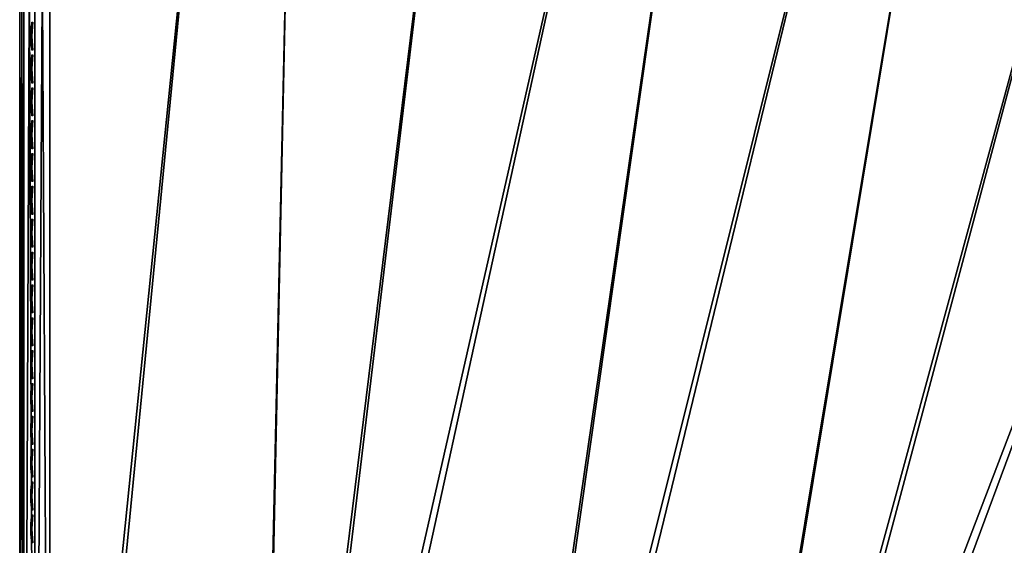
# Model space of a CAD drawing. Header units: inches. Extents: x 0 to 44.3, y -37.9 to 0.3.
# Tile 168 of 256: x 0 to 8.1, y -16.3 to -12. Entities that reach past the tile are written whole.
import ezdxf

# ---------------------------------------------------------------- set-up
doc = ezdxf.new("R2010")
doc.units = ezdxf.units.IN
doc.header["$LTSCALE"] = 0.03937007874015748
doc.header["$MEASUREMENT"] = 0
doc.layers.add('A-FURN-3-ST', color=151, linetype='Continuous')
doc.layers.add('A-FURN-3-STITCH', color=15, linetype='Continuous')

msp = doc.modelspace()

# ---------------------------------------------------------------- meshes
at = {"layer": 'A-FURN-3-ST'}
mesh = msp.add_polyface(dxfattribs=at)
corners = [(1.974773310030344, -22.31297736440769, 18), (4.600381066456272, -0.986360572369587, 18.00000000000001), (2.427112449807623, -0.8622320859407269, 18.00000000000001), (0.2508154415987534, -0.8149489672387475, 18.00000000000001), (0.2508154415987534, -22.26521983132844, 18), (4.621169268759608, -0.7024192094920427, 17.96251840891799), (2.437806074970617, -0.5777315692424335, 17.96251840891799), (0.2510127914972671, -0.6003592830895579, 17.97884895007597), (0.04824013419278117, -0.6205543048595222, 17.87731705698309), (0.01297064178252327, -0.634110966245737, 17.80916020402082), (0.03430909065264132, -0.8149489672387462, 17.87500000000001), (0.0008154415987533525, -0.8149489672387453, 17.75000000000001), (0.0008154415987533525, -0.6491290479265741, 17.73365600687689), (0.0008154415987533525, -0.4897020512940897, 17.68525335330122), (0.0741085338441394, -0.6146299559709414, 17.90710206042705), (0.1258154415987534, -0.8149489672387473, 17.96650635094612), (0.1958643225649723, -0.6015549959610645, 17.97283731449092), (0.0008154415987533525, -22.26521983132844, 17.75000000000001), (0.03430909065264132, -22.26521983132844, 17.87500000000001), (0.1258154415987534, -22.26521983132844, 17.96650635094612), (0.2508154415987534, -0.2149440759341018, 5.000000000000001), (0.2508154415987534, -22.86523163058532, 5), (0.1258154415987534, -0.2149440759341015, 5.033493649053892), (0.1258154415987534, -22.86523163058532, 5.033493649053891), (0.03430909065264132, -0.2149440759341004, 5.125000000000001), (0.03430909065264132, -22.86523163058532, 5.125), (0.0008154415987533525, -0.214944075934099, 5.25), (0.0008154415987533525, -22.86523163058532, 5.25), (4.643184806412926, -0.3878860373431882, 5.000000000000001), (1.948601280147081, -22.9124156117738, 5), (2.4485279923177, -0.2626103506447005, 5.000000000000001), (0.0008154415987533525, 0.0350579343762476, 5.499999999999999), (0.0008154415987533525, -23.11523665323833, 5.499999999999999), (0.0008154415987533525, 0.0350579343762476, 16.90000000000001), (0.0008154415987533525, -23.11523665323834, 16.90000000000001), (0.0008154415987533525, -0.3427834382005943, 17.60664633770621)]
mesh.append_faces([[corners[k] for k in face] for face in [(0, 1, 2), (3, 4, 2), (2, 4, 0), (2, 5, 6), (2, 6, 7), (7, 3, 2), (8, 9, 10), (10, 9, 11), (11, 9, 12), (12, 9, 13), (8, 10, 14), (14, 10, 15), (14, 15, 16), (16, 15, 3), (16, 3, 7), (11, 17, 10), (10, 17, 18), (10, 18, 15), (15, 18, 19), (15, 19, 3), (3, 19, 4), (20, 21, 22), (22, 21, 23), (22, 23, 24), (24, 23, 25), (24, 25, 26), (26, 25, 27), (28, 29, 30), (30, 29, 21), (30, 21, 20), (31, 32, 33), (33, 32, 34), (33, 34, 17), (31, 26, 27), (31, 27, 32), (17, 11, 33), (35, 11, 13), (13, 11, 12)]])
mesh = msp.add_polyface(dxfattribs=at)
corners = [(12.13164363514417, -24.14014411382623, 18), (23.57986366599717, -5.50460608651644, 18.00000000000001), (21.55435157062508, -4.707232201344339, 18.00000000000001), (10.47676006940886, -23.65468361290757, 18), (19.5019373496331, -3.981904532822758, 18.00000000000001), (8.80256199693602, -23.2407122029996, 18), (17.42518273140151, -3.329528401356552, 18.00000000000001), (15.32667982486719, -2.750918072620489, 18.00000000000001), (7.11213613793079, -22.89899312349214, 18), (13.20904788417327, -2.246795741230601, 18.00000000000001), (5.408599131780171, -22.6301564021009, 18), (11.07493003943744, -1.817790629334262, 18.00000000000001), (8.926989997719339, -1.464438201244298, 18.00000000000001), (3.695091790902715, -22.43469769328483, 18), (6.767908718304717, -1.187179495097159, 18.00000000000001), (1.974773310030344, -22.31297736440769, 18), (4.600381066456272, -0.986360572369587, 18.00000000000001), (19.59194680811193, -3.711806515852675, 17.96251840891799), (17.50554548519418, -3.056404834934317, 17.96251840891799), (19.74781909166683, -3.243973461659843, 17.67781745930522), (19.80304638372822, -3.078116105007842, 17.45000000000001), (17.69397787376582, -2.415608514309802, 17.45000000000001), (17.64469437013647, -2.583328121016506, 17.67781745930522), (19.67581473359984, -3.460112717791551, 17.8526279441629), (17.58042021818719, -2.801890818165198, 17.8526279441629), (23.80947372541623, -4.950278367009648, 5.000000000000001), (11.9512199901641, -24.71237484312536, 5), (21.76403009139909, -4.145062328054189, 5.000000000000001), (10.32146831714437, -24.23424037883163, 5), (19.69141715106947, -3.412608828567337, 5.000000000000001), (8.672697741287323, -23.82649208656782, 5), (17.59422236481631, -2.75383226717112, 5.000000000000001), (15.47506388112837, -2.169555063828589, 5.000000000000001), (7.007946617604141, -23.48988136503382, 5), (13.33658726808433, -1.660506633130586, 5.000000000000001), (5.330282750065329, -23.22502852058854, 5), (11.18146221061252, -1.227322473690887, 5.000000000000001), (9.012379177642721, -0.870543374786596, 5.000000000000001), (3.642797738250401, -23.03242162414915, 5), (6.832046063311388, -0.5906147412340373, 5.000000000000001), (1.948601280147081, -22.9124156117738, 5), (4.643184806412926, -0.3878860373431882, 5.000000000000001), (19.75193213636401, -3.231088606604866, 5.038060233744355), (17.64826508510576, -2.570281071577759, 5.038060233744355), (17.69406995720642, -2.414670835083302, 5.146446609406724), (19.80322745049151, -3.077200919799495, 5.146446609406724)]
mesh.append_faces([[corners[k] for k in face] for face in [(0, 1, 2), (0, 2, 3), (3, 2, 4), (3, 4, 5), (5, 4, 6), (5, 6, 7), (5, 7, 8), (8, 7, 9), (8, 9, 10), (10, 9, 11), (10, 11, 12), (10, 12, 13), (13, 12, 14), (13, 14, 15), (15, 14, 16), (4, 17, 6), (6, 17, 18), (6, 18, 7), (19, 20, 21, 22), (23, 19, 22, 24), (17, 23, 24, 18), (25, 26, 27), (27, 28, 29), (29, 28, 30), (29, 30, 31), (31, 30, 32), (32, 30, 33), (32, 33, 34), (34, 33, 35), (34, 35, 36), (36, 35, 37), (37, 35, 38), (37, 38, 39), (39, 38, 40), (39, 40, 41), (29, 31, 42), (42, 31, 43), (42, 43, 44, 45)]])
at = {"layer": 'A-FURN-3-STITCH'}
mesh = msp.add_polyface(dxfattribs=at)
corners = [(0.1101000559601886, -11.97933549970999, 17.95578852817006), (0.1058231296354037, -12.01778614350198, 17.96146174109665), (0.1011380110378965, -12.01782384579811, 17.96373476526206), (0.1079603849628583, -11.97931077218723, 17.95430474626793), (0.1032460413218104, -12.05667476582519, 17.96461818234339), (0.09856092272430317, -12.0567124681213, 17.96689120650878), (0.09682668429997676, -12.01777517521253, 17.96081440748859), (0.1036490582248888, -11.97926210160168, 17.95138438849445), (0.1023846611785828, -12.09576188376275, 17.96523841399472), (0.09769954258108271, -12.09579958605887, 17.9675114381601), (0.09424959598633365, -12.05666379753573, 17.96397084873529), (0.09720047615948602, -12.01768880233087, 17.95562102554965), (0.1014774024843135, -11.97923815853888, 17.9499478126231), (0.1032442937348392, -12.13480679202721, 17.96331861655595), (0.09855917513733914, -12.13484449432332, 17.96559164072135), (0.09338821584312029, -12.0957509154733, 17.9645910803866), (0.09462338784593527, -12.05657742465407, 17.95877746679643), (0.1058196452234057, -12.17356904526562, 17.95887061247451), (0.1011345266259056, -12.17360674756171, 17.9611436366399), (0.09424784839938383, -12.13479582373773, 17.96267128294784), (0.09376200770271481, -12.09566454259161, 17.95939769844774), (0.1100948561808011, -12.21180993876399, 17.95192179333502), (0.1079105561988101, -12.21178630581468, 17.9505038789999), (0.0968231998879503, -12.17355807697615, 17.9582232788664), (0.09462164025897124, -12.13470945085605, 17.95747790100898), (0.1035992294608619, -12.2117376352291, 17.94758352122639), (0.09719699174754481, -12.17347170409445, 17.95302989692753), (0.1014722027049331, -12.21171259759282, 17.94608107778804)]
mesh.append_faces([[corners[k] for k in face] for face in [(0, 1, 2, 3), (1, 4, 5, 2), (3, 2, 6, 7), (4, 8, 9, 5), (2, 5, 10, 6), (7, 6, 11, 12), (8, 13, 14, 9), (5, 9, 15, 10), (6, 10, 16, 11), (13, 17, 18, 14), (9, 14, 19, 15), (10, 15, 20, 16), (17, 21, 22, 18), (14, 18, 23, 19), (15, 19, 24, 20), (18, 22, 25, 23), (19, 23, 26, 24), (23, 25, 27, 26)]])
mesh = msp.add_polyface(dxfattribs=at)
corners = [(0.1101000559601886, -12.25086519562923, 17.95578852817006), (0.1058231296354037, -12.28931583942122, 17.96146174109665), (0.1011380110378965, -12.28935354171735, 17.96373476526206), (0.1079603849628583, -12.25084046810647, 17.95430474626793), (0.1032460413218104, -12.32820446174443, 17.96461818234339), (0.09856092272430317, -12.32824216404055, 17.96689120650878), (0.09682668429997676, -12.28930487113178, 17.96081440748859), (0.1036490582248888, -12.25079179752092, 17.95138438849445), (0.1023846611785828, -12.36729157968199, 17.96523841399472), (0.09769954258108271, -12.36732928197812, 17.9675114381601), (0.09424959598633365, -12.32819349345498, 17.96397084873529), (0.09720047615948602, -12.28921849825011, 17.95562102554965), (0.1014774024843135, -12.25076785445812, 17.9499478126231), (0.1032442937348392, -12.40633648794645, 17.96331861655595), (0.09855917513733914, -12.40637419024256, 17.96559164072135), (0.09338821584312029, -12.36728061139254, 17.9645910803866), (0.09462338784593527, -12.32810712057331, 17.95877746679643), (0.1058196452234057, -12.44509874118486, 17.95887061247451), (0.1011345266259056, -12.44513644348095, 17.9611436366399), (0.09424784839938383, -12.40632551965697, 17.96267128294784), (0.09376200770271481, -12.36719423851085, 17.95939769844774), (0.1100948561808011, -12.48333963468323, 17.95192179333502), (0.1079105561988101, -12.48331600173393, 17.9505038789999), (0.0968231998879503, -12.44508777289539, 17.9582232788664), (0.09462164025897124, -12.40623914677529, 17.95747790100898), (0.1035992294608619, -12.48326733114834, 17.94758352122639), (0.09719699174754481, -12.44500140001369, 17.95302989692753), (0.1014722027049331, -12.48324229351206, 17.94608107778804)]
mesh.append_faces([[corners[k] for k in face] for face in [(0, 1, 2, 3), (1, 4, 5, 2), (3, 2, 6, 7), (4, 8, 9, 5), (2, 5, 10, 6), (7, 6, 11, 12), (8, 13, 14, 9), (5, 9, 15, 10), (6, 10, 16, 11), (13, 17, 18, 14), (9, 14, 19, 15), (10, 15, 20, 16), (17, 21, 22, 18), (14, 18, 23, 19), (15, 19, 24, 20), (18, 22, 25, 23), (19, 23, 26, 24), (23, 25, 27, 26)]])
mesh = msp.add_polyface(dxfattribs=at)
corners = [(0.1101000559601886, -12.52239489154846, 17.95578852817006), (0.1058231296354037, -12.56084553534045, 17.96146174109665), (0.1011380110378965, -12.56088323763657, 17.96373476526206), (0.1079603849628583, -12.5223701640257, 17.95430474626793), (0.1032460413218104, -12.59973415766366, 17.96461818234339), (0.09856092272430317, -12.59977185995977, 17.96689120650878), (0.09682668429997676, -12.56083456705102, 17.96081440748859), (0.1036490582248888, -12.52232149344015, 17.95138438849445), (0.1023846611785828, -12.63882127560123, 17.96523841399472), (0.09769954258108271, -12.63885897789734, 17.9675114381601), (0.09424959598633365, -12.5997231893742, 17.96397084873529), (0.09720047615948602, -12.56074819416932, 17.95562102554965), (0.1014774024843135, -12.52229755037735, 17.9499478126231), (0.1032442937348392, -12.67786618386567, 17.96331861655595), (0.09855917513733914, -12.67790388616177, 17.96559164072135), (0.09338821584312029, -12.63881030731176, 17.9645910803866), (0.09462338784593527, -12.59963681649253, 17.95877746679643), (0.1058196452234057, -12.71662843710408, 17.95887061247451), (0.1011345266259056, -12.71666613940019, 17.9611436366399), (0.09424784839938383, -12.67785521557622, 17.96267128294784), (0.09376200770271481, -12.63872393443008, 17.95939769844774), (0.1100948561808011, -12.75486933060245, 17.95192179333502), (0.1079105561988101, -12.75484569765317, 17.9505038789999), (0.0968231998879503, -12.7166174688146, 17.9582232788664), (0.09462164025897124, -12.67776884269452, 17.95747790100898), (0.1035992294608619, -12.75479702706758, 17.94758352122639), (0.09719699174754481, -12.71653109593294, 17.95302989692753), (0.1014722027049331, -12.75477198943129, 17.94608107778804)]
mesh.append_faces([[corners[k] for k in face] for face in [(0, 1, 2, 3), (1, 4, 5, 2), (3, 2, 6, 7), (4, 8, 9, 5), (2, 5, 10, 6), (7, 6, 11, 12), (8, 13, 14, 9), (5, 9, 15, 10), (6, 10, 16, 11), (13, 17, 18, 14), (9, 14, 19, 15), (10, 15, 20, 16), (17, 21, 22, 18), (14, 18, 23, 19), (15, 19, 24, 20), (18, 22, 25, 23), (19, 23, 26, 24), (23, 25, 27, 26)]])
mesh = msp.add_polyface(dxfattribs=at)
corners = [(0.1101000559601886, -12.79392458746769, 17.95578852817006), (0.1058231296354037, -12.83237523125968, 17.96146174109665), (0.1011380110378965, -12.8324129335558, 17.96373476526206), (0.1079603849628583, -12.79389985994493, 17.95430474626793), (0.1032460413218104, -12.87126385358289, 17.96461818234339), (0.09856092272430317, -12.871301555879, 17.96689120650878), (0.09682668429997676, -12.83236426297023, 17.96081440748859), (0.1036490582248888, -12.79385118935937, 17.95138438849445), (0.1023846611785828, -12.91035097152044, 17.96523841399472), (0.09769954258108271, -12.91038867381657, 17.9675114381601), (0.09424959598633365, -12.87125288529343, 17.96397084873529), (0.09720047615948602, -12.83227789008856, 17.95562102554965), (0.1014774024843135, -12.79382724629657, 17.9499478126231), (0.1032442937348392, -12.9493958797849, 17.96331861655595), (0.09855917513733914, -12.94943358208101, 17.96559164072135), (0.09338821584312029, -12.910340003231, 17.9645910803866), (0.09462338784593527, -12.87116651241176, 17.95877746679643), (0.1058196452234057, -12.98815813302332, 17.95887061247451), (0.1011345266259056, -12.9881958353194, 17.9611436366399), (0.09424784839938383, -12.94938491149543, 17.96267128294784), (0.09376200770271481, -12.9102536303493, 17.95939769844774), (0.1100948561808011, -13.02639902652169, 17.95192179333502), (0.1079105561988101, -13.02637539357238, 17.9505038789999), (0.0968231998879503, -12.98814716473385, 17.9582232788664), (0.09462164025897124, -12.94929853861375, 17.95747790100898), (0.1035992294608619, -13.02632672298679, 17.94758352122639), (0.09719699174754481, -12.98806079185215, 17.95302989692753), (0.1014722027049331, -13.02630168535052, 17.94608107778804)]
mesh.append_faces([[corners[k] for k in face] for face in [(0, 1, 2, 3), (1, 4, 5, 2), (3, 2, 6, 7), (4, 8, 9, 5), (2, 5, 10, 6), (7, 6, 11, 12), (8, 13, 14, 9), (5, 9, 15, 10), (6, 10, 16, 11), (13, 17, 18, 14), (9, 14, 19, 15), (10, 15, 20, 16), (17, 21, 22, 18), (14, 18, 23, 19), (15, 19, 24, 20), (18, 22, 25, 23), (19, 23, 26, 24), (23, 25, 27, 26)]])
mesh = msp.add_polyface(dxfattribs=at)
corners = [(0.1101000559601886, -13.06545428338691, 17.95578852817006), (0.1058231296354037, -13.1039049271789, 17.96146174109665), (0.1011380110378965, -13.10394262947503, 17.96373476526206), (0.1079603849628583, -13.06542955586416, 17.95430474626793), (0.1032460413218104, -13.14279354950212, 17.96461818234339), (0.09856092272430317, -13.14283125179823, 17.96689120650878), (0.09682668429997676, -13.10389395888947, 17.96081440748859), (0.1036490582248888, -13.0653808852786, 17.95138438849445), (0.1023846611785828, -13.18188066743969, 17.96523841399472), (0.09769954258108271, -13.1819183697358, 17.9675114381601), (0.09424959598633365, -13.14278258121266, 17.96397084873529), (0.09720047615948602, -13.10380758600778, 17.95562102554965), (0.1014774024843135, -13.0653569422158, 17.9499478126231), (0.1032442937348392, -13.22092557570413, 17.96331861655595), (0.09855917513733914, -13.22096327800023, 17.96559164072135), (0.09338821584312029, -13.18186969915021, 17.9645910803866), (0.09462338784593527, -13.14269620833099, 17.95877746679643), (0.1058196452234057, -13.25968782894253, 17.95887061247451), (0.1011345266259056, -13.25972553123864, 17.9611436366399), (0.09424784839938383, -13.22091460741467, 17.96267128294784), (0.09376200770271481, -13.18178332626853, 17.95939769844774), (0.1100948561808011, -13.2979287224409, 17.95192179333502), (0.1079105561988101, -13.29790508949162, 17.9505038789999), (0.0968231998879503, -13.25967686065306, 17.9582232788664), (0.09462164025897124, -13.22082823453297, 17.95747790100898), (0.1035992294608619, -13.29785641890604, 17.94758352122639), (0.09719699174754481, -13.25959048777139, 17.95302989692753), (0.1014722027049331, -13.29783138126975, 17.94608107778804)]
mesh.append_faces([[corners[k] for k in face] for face in [(0, 1, 2, 3), (1, 4, 5, 2), (3, 2, 6, 7), (4, 8, 9, 5), (2, 5, 10, 6), (7, 6, 11, 12), (8, 13, 14, 9), (5, 9, 15, 10), (6, 10, 16, 11), (13, 17, 18, 14), (9, 14, 19, 15), (10, 15, 20, 16), (17, 21, 22, 18), (14, 18, 23, 19), (15, 19, 24, 20), (18, 22, 25, 23), (19, 23, 26, 24), (23, 25, 27, 26)]])
mesh = msp.add_polyface(dxfattribs=at)
corners = [(0.1101000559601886, -13.33698397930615, 17.95578852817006), (0.1058231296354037, -13.37543462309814, 17.96146174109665), (0.1011380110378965, -13.37547232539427, 17.96373476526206), (0.1079603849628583, -13.3369592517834, 17.95430474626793), (0.1032460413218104, -13.41432324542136, 17.96461818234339), (0.09856092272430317, -13.41436094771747, 17.96689120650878), (0.09682668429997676, -13.37542365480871, 17.96081440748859), (0.1036490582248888, -13.33691058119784, 17.95138438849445), (0.1023846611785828, -13.45341036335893, 17.96523841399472), (0.09769954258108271, -13.45344806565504, 17.9675114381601), (0.09424959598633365, -13.4143122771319, 17.96397084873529), (0.09720047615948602, -13.37533728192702, 17.95562102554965), (0.1014774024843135, -13.33688663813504, 17.9499478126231), (0.1032442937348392, -13.49245527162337, 17.96331861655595), (0.09855917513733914, -13.49249297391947, 17.96559164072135), (0.09338821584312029, -13.45339939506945, 17.9645910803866), (0.09462338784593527, -13.41422590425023, 17.95877746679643), (0.1058196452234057, -13.53121752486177, 17.95887061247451), (0.1011345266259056, -13.53125522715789, 17.9611436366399), (0.09424784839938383, -13.49244430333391, 17.96267128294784), (0.09376200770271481, -13.45331302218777, 17.95939769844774), (0.1100948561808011, -13.56945841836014, 17.95192179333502), (0.1079105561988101, -13.56943478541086, 17.9505038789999), (0.0968231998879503, -13.5312065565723, 17.9582232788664), (0.09462164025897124, -13.49235793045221, 17.95747790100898), (0.1035992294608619, -13.56938611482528, 17.94758352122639), (0.09719699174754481, -13.53112018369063, 17.95302989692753), (0.1014722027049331, -13.56936107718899, 17.94608107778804)]
mesh.append_faces([[corners[k] for k in face] for face in [(0, 1, 2, 3), (1, 4, 5, 2), (3, 2, 6, 7), (4, 8, 9, 5), (2, 5, 10, 6), (7, 6, 11, 12), (8, 13, 14, 9), (5, 9, 15, 10), (6, 10, 16, 11), (13, 17, 18, 14), (9, 14, 19, 15), (10, 15, 20, 16), (17, 21, 22, 18), (14, 18, 23, 19), (15, 19, 24, 20), (18, 22, 25, 23), (19, 23, 26, 24), (23, 25, 27, 26)]])
mesh = msp.add_polyface(dxfattribs=at)
corners = [(0.1101000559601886, -13.60851367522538, 17.95578852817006), (0.1058231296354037, -13.64696431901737, 17.96146174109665), (0.1011380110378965, -13.6470020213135, 17.96373476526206), (0.1079603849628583, -13.60848894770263, 17.95430474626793), (0.1032460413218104, -13.68585294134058, 17.96461818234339), (0.09856092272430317, -13.6858906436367, 17.96689120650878), (0.09682668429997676, -13.64695335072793, 17.96081440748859), (0.1036490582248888, -13.60844027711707, 17.95138438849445), (0.1023846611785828, -13.72494005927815, 17.96523841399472), (0.09769954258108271, -13.72497776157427, 17.9675114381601), (0.09424959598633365, -13.68584197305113, 17.96397084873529), (0.09720047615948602, -13.64686697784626, 17.95562102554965), (0.1014774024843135, -13.60841633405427, 17.9499478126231), (0.1032442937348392, -13.7639849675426, 17.96331861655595), (0.09855917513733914, -13.7640226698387, 17.96559164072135), (0.09338821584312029, -13.72492909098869, 17.9645910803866), (0.09462338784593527, -13.68575560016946, 17.95877746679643), (0.1058196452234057, -13.80274722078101, 17.95887061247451), (0.1011345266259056, -13.80278492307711, 17.9611436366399), (0.09424784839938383, -13.76397399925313, 17.96267128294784), (0.09376200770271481, -13.724842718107, 17.95939769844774), (0.1100948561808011, -13.84098811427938, 17.95192179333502), (0.1079105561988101, -13.84096448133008, 17.9505038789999), (0.0968231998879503, -13.80273625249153, 17.9582232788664), (0.09462164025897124, -13.76388762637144, 17.95747790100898), (0.1035992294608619, -13.8409158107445, 17.94758352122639), (0.09719699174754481, -13.80264987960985, 17.95302989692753), (0.1014722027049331, -13.84089077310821, 17.94608107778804)]
mesh.append_faces([[corners[k] for k in face] for face in [(0, 1, 2, 3), (1, 4, 5, 2), (3, 2, 6, 7), (4, 8, 9, 5), (2, 5, 10, 6), (7, 6, 11, 12), (8, 13, 14, 9), (5, 9, 15, 10), (6, 10, 16, 11), (13, 17, 18, 14), (9, 14, 19, 15), (10, 15, 20, 16), (17, 21, 22, 18), (14, 18, 23, 19), (15, 19, 24, 20), (18, 22, 25, 23), (19, 23, 26, 24), (23, 25, 27, 26)]])
mesh = msp.add_polyface(dxfattribs=at)
corners = [(0.1101000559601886, -13.88004337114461, 17.95578852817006), (0.1058231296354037, -13.9184940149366, 17.96146174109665), (0.1011380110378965, -13.91853171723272, 17.96373476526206), (0.1079603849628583, -13.88001864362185, 17.95430474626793), (0.1032460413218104, -13.95738263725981, 17.96461818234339), (0.09856092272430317, -13.95742033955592, 17.96689120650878), (0.09682668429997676, -13.91848304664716, 17.96081440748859), (0.1036490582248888, -13.8799699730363, 17.95138438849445), (0.1023846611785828, -13.99646975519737, 17.96523841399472), (0.09769954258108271, -13.99650745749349, 17.9675114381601), (0.09424959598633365, -13.95737166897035, 17.96397084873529), (0.09720047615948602, -13.91839667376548, 17.95562102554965), (0.1014774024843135, -13.8799460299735, 17.9499478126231), (0.1032442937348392, -14.03551466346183, 17.96331861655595), (0.09855917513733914, -14.03555236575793, 17.96559164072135), (0.09338821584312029, -13.99645878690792, 17.9645910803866), (0.09462338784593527, -13.95728529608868, 17.95877746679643), (0.1058196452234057, -14.07427691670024, 17.95887061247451), (0.1011345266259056, -14.07431461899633, 17.9611436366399), (0.09424784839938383, -14.03550369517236, 17.96267128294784), (0.09376200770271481, -13.99637241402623, 17.95939769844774), (0.1100948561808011, -14.1125178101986, 17.95192179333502), (0.1079105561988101, -14.11249417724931, 17.9505038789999), (0.0968231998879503, -14.07426594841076, 17.9582232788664), (0.09462164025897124, -14.03541732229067, 17.95747790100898), (0.1035992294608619, -14.11244550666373, 17.94758352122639), (0.09719699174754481, -14.07417957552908, 17.95302989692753), (0.1014722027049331, -14.11242046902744, 17.94608107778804)]
mesh.append_faces([[corners[k] for k in face] for face in [(0, 1, 2, 3), (1, 4, 5, 2), (3, 2, 6, 7), (4, 8, 9, 5), (2, 5, 10, 6), (7, 6, 11, 12), (8, 13, 14, 9), (5, 9, 15, 10), (6, 10, 16, 11), (13, 17, 18, 14), (9, 14, 19, 15), (10, 15, 20, 16), (17, 21, 22, 18), (14, 18, 23, 19), (15, 19, 24, 20), (18, 22, 25, 23), (19, 23, 26, 24), (23, 25, 27, 26)]])
mesh = msp.add_polyface(dxfattribs=at)
corners = [(0.1101000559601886, -14.15157306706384, 17.95578852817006), (0.1058231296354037, -14.19002371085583, 17.96146174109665), (0.1011380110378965, -14.19006141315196, 17.96373476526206), (0.1079603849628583, -14.15154833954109, 17.95430474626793), (0.1032460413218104, -14.22891233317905, 17.96461818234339), (0.09856092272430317, -14.22895003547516, 17.96689120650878), (0.09682668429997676, -14.1900127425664, 17.96081440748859), (0.1036490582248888, -14.15149966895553, 17.95138438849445), (0.1023846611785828, -14.26799945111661, 17.96523841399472), (0.09769954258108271, -14.26803715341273, 17.9675114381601), (0.09424959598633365, -14.22890136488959, 17.96397084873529), (0.09720047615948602, -14.18992636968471, 17.95562102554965), (0.1014774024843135, -14.15147572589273, 17.9499478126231), (0.1032442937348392, -14.30704435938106, 17.96331861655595), (0.09855917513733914, -14.30708206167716, 17.96559164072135), (0.09338821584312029, -14.26798848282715, 17.9645910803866), (0.09462338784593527, -14.22881499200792, 17.95877746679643), (0.1058196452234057, -14.34580661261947, 17.95887061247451), (0.1011345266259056, -14.34584431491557, 17.9611436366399), (0.09424784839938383, -14.30703339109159, 17.96267128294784), (0.09376200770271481, -14.26790210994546, 17.95939769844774), (0.1100948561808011, -14.38404750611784, 17.95192179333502), (0.1079105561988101, -14.38402387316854, 17.9505038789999), (0.0968231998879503, -14.34579564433, 17.9582232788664), (0.09462164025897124, -14.3069470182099, 17.95747790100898), (0.1035992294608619, -14.38397520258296, 17.94758352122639), (0.09719699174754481, -14.34570927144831, 17.95302989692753), (0.1014722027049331, -14.38395016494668, 17.94608107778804)]
mesh.append_faces([[corners[k] for k in face] for face in [(0, 1, 2, 3), (1, 4, 5, 2), (3, 2, 6, 7), (4, 8, 9, 5), (2, 5, 10, 6), (7, 6, 11, 12), (8, 13, 14, 9), (5, 9, 15, 10), (6, 10, 16, 11), (13, 17, 18, 14), (9, 14, 19, 15), (10, 15, 20, 16), (17, 21, 22, 18), (14, 18, 23, 19), (15, 19, 24, 20), (18, 22, 25, 23), (19, 23, 26, 24), (23, 25, 27, 26)]])
mesh = msp.add_polyface(dxfattribs=at)
corners = [(0.1101000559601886, -14.42310276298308, 17.95578852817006), (0.1058231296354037, -14.46155340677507, 17.96146174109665), (0.1011380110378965, -14.46159110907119, 17.96373476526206), (0.1079603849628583, -14.42307803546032, 17.95430474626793), (0.1032460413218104, -14.50044202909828, 17.96461818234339), (0.09856092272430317, -14.50047973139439, 17.96689120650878), (0.09682668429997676, -14.46154243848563, 17.96081440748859), (0.1036490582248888, -14.42302936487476, 17.95138438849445), (0.1023846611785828, -14.53952914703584, 17.96523841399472), (0.09769954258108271, -14.53956684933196, 17.9675114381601), (0.09424959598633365, -14.50043106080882, 17.96397084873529), (0.09720047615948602, -14.46145606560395, 17.95562102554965), (0.1014774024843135, -14.42300542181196, 17.9499478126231), (0.1032442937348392, -14.57857405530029, 17.96331861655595), (0.09855917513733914, -14.5786117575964, 17.96559164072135), (0.09338821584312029, -14.53951817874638, 17.9645910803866), (0.09462338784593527, -14.50034468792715, 17.95877746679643), (0.1058196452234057, -14.6173363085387, 17.95887061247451), (0.1011345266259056, -14.6173740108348, 17.9611436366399), (0.09424784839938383, -14.57856308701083, 17.96267128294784), (0.09376200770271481, -14.53943180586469, 17.95939769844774), (0.1100948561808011, -14.65557720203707, 17.95192179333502), (0.1079105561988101, -14.65555356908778, 17.9505038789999), (0.0968231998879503, -14.61732534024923, 17.9582232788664), (0.09462164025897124, -14.57847671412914, 17.95747790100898), (0.1035992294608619, -14.65550489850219, 17.94758352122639), (0.09719699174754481, -14.61723896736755, 17.95302989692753), (0.1014722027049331, -14.65547986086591, 17.94608107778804)]
mesh.append_faces([[corners[k] for k in face] for face in [(0, 1, 2, 3), (1, 4, 5, 2), (3, 2, 6, 7), (4, 8, 9, 5), (2, 5, 10, 6), (7, 6, 11, 12), (8, 13, 14, 9), (5, 9, 15, 10), (6, 10, 16, 11), (13, 17, 18, 14), (9, 14, 19, 15), (10, 15, 20, 16), (17, 21, 22, 18), (14, 18, 23, 19), (15, 19, 24, 20), (18, 22, 25, 23), (19, 23, 26, 24), (23, 25, 27, 26)]])
mesh = msp.add_polyface(dxfattribs=at)
corners = [(0.1101000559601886, -14.6946324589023, 17.95578852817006), (0.1058231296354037, -14.73308310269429, 17.96146174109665), (0.1011380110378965, -14.73312080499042, 17.96373476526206), (0.1079603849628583, -14.69460773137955, 17.95430474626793), (0.1032460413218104, -14.77197172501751, 17.96461818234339), (0.09856092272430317, -14.77200942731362, 17.96689120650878), (0.09682668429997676, -14.73307213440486, 17.96081440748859), (0.1036490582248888, -14.69455906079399, 17.95138438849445), (0.1023846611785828, -14.81105884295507, 17.96523841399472), (0.09769954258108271, -14.81109654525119, 17.9675114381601), (0.09424959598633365, -14.77196075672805, 17.96397084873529), (0.09720047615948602, -14.73298576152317, 17.95562102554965), (0.1014774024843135, -14.69453511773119, 17.9499478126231), (0.1032442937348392, -14.85010375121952, 17.96331861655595), (0.09855917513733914, -14.85014145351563, 17.96559164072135), (0.09338821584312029, -14.81104787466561, 17.9645910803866), (0.09462338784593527, -14.77187438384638, 17.95877746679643), (0.1058196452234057, -14.88886600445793, 17.95887061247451), (0.1011345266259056, -14.88890370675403, 17.9611436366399), (0.09424784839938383, -14.85009278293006, 17.96267128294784), (0.09376200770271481, -14.81096150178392, 17.95939769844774), (0.1100948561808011, -14.9271068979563, 17.95192179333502), (0.1079105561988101, -14.92708326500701, 17.9505038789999), (0.0968231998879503, -14.88885503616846, 17.9582232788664), (0.09462164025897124, -14.85000641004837, 17.95747790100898), (0.1035992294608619, -14.92703459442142, 17.94758352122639), (0.09719699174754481, -14.88876866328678, 17.95302989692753), (0.1014722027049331, -14.92700955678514, 17.94608107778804)]
mesh.append_faces([[corners[k] for k in face] for face in [(0, 1, 2, 3), (1, 4, 5, 2), (3, 2, 6, 7), (4, 8, 9, 5), (2, 5, 10, 6), (7, 6, 11, 12), (8, 13, 14, 9), (5, 9, 15, 10), (6, 10, 16, 11), (13, 17, 18, 14), (9, 14, 19, 15), (10, 15, 20, 16), (17, 21, 22, 18), (14, 18, 23, 19), (15, 19, 24, 20), (18, 22, 25, 23), (19, 23, 26, 24), (23, 25, 27, 26)]])
mesh = msp.add_polyface(dxfattribs=at)
corners = [(0.1101000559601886, -14.96616215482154, 17.95578852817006), (0.1058231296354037, -15.00461279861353, 17.96146174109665), (0.1011380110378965, -15.00465050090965, 17.96373476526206), (0.1079603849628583, -14.96613742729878, 17.95430474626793), (0.1032460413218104, -15.04350142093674, 17.96461818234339), (0.09856092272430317, -15.04353912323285, 17.96689120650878), (0.09682668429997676, -15.00460183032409, 17.96081440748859), (0.1036490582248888, -14.96608875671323, 17.95138438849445), (0.1023846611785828, -15.0825885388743, 17.96523841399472), (0.09769954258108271, -15.08262624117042, 17.9675114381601), (0.09424959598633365, -15.04349045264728, 17.96397084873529), (0.09720047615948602, -15.00451545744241, 17.95562102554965), (0.1014774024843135, -14.96606481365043, 17.9499478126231), (0.1032442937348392, -15.12163344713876, 17.96331861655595), (0.09855917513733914, -15.12167114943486, 17.96559164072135), (0.09338821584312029, -15.08257757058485, 17.9645910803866), (0.09462338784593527, -15.04340407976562, 17.95877746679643), (0.1058196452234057, -15.16039570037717, 17.95887061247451), (0.1011345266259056, -15.16043340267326, 17.9611436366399), (0.09424784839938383, -15.12162247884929, 17.96267128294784), (0.09376200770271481, -15.08249119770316, 17.95939769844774), (0.1100948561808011, -15.19863659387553, 17.95192179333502), (0.1079105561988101, -15.19861296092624, 17.9505038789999), (0.0968231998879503, -15.16038473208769, 17.9582232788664), (0.09462164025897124, -15.1215361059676, 17.95747790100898), (0.1035992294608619, -15.19856429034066, 17.94758352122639), (0.09719699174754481, -15.16029835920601, 17.95302989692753), (0.1014722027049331, -15.19853925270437, 17.94608107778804)]
mesh.append_faces([[corners[k] for k in face] for face in [(0, 1, 2, 3), (1, 4, 5, 2), (3, 2, 6, 7), (4, 8, 9, 5), (2, 5, 10, 6), (7, 6, 11, 12), (8, 13, 14, 9), (5, 9, 15, 10), (6, 10, 16, 11), (13, 17, 18, 14), (9, 14, 19, 15), (10, 15, 20, 16), (17, 21, 22, 18), (14, 18, 23, 19), (15, 19, 24, 20), (18, 22, 25, 23), (19, 23, 26, 24), (23, 25, 27, 26)]])
mesh = msp.add_polyface(dxfattribs=at)
corners = [(0.1101000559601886, -15.23769185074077, 17.95578852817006), (0.1058231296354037, -15.27614249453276, 17.96146174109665), (0.1011380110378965, -15.27618019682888, 17.96373476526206), (0.1079603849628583, -15.23766712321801, 17.95430474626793), (0.1032460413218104, -15.31503111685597, 17.96461818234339), (0.09856092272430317, -15.31506881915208, 17.96689120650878), (0.09682668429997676, -15.27613152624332, 17.96081440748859), (0.1036490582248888, -15.23761845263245, 17.95138438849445), (0.1023846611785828, -15.35411823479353, 17.96523841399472), (0.09769954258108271, -15.35415593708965, 17.9675114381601), (0.09424959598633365, -15.31502014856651, 17.96397084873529), (0.09720047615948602, -15.27604515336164, 17.95562102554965), (0.1014774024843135, -15.23759450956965, 17.9499478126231), (0.1032442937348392, -15.39316314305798, 17.96331861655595), (0.09855917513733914, -15.39320084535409, 17.96559164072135), (0.09338821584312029, -15.35410726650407, 17.9645910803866), (0.09462338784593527, -15.31493377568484, 17.95877746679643), (0.1058196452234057, -15.43192539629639, 17.95887061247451), (0.1011345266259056, -15.43196309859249, 17.9611436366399), (0.09424784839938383, -15.39315217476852, 17.96267128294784), (0.09376200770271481, -15.35402089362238, 17.95939769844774), (0.1100948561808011, -15.47016628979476, 17.95192179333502), (0.1079105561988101, -15.47014265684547, 17.9505038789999), (0.0968231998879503, -15.43191442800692, 17.9582232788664), (0.09462164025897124, -15.39306580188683, 17.95747790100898), (0.1035992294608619, -15.47009398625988, 17.94758352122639), (0.09719699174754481, -15.43182805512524, 17.95302989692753), (0.1014722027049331, -15.4700689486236, 17.94608107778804)]
mesh.append_faces([[corners[k] for k in face] for face in [(0, 1, 2, 3), (1, 4, 5, 2), (3, 2, 6, 7), (4, 8, 9, 5), (2, 5, 10, 6), (7, 6, 11, 12), (8, 13, 14, 9), (5, 9, 15, 10), (6, 10, 16, 11), (13, 17, 18, 14), (9, 14, 19, 15), (10, 15, 20, 16), (17, 21, 22, 18), (14, 18, 23, 19), (15, 19, 24, 20), (18, 22, 25, 23), (19, 23, 26, 24), (23, 25, 27, 26)]])
mesh = msp.add_polyface(dxfattribs=at)
corners = [(0.1101000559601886, -15.50922154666, 17.95578852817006), (0.1058231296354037, -15.54767219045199, 17.96146174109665), (0.1011380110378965, -15.54770989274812, 17.96373476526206), (0.1079603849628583, -15.50919681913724, 17.95430474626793), (0.1032460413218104, -15.5865608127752, 17.96461818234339), (0.09856092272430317, -15.58659851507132, 17.96689120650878), (0.09682668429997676, -15.54766122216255, 17.96081440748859), (0.1036490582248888, -15.50914814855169, 17.95138438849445), (0.1023846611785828, -15.62564793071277, 17.96523841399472), (0.09769954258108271, -15.62568563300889, 17.9675114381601), (0.09424959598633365, -15.58654984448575, 17.96397084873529), (0.09720047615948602, -15.54757484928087, 17.95562102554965), (0.1014774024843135, -15.50912420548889, 17.9499478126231), (0.1032442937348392, -15.66469283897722, 17.96331861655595), (0.09855917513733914, -15.66473054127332, 17.96559164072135), (0.09338821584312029, -15.62563696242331, 17.9645910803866), (0.09462338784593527, -15.58646347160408, 17.95877746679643), (0.1058196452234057, -15.70345509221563, 17.95887061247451), (0.1011345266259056, -15.70349279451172, 17.9611436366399), (0.09424784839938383, -15.66468187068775, 17.96267128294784), (0.09376200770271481, -15.62555058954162, 17.95939769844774), (0.1100948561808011, -15.741695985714, 17.95192179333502), (0.1079105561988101, -15.7416723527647, 17.9505038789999), (0.0968231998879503, -15.70344412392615, 17.9582232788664), (0.09462164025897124, -15.66459549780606, 17.95747790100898), (0.1035992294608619, -15.74162368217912, 17.94758352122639), (0.09719699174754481, -15.70335775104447, 17.95302989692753), (0.1014722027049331, -15.74159864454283, 17.94608107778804)]
mesh.append_faces([[corners[k] for k in face] for face in [(0, 1, 2, 3), (1, 4, 5, 2), (3, 2, 6, 7), (4, 8, 9, 5), (2, 5, 10, 6), (7, 6, 11, 12), (8, 13, 14, 9), (5, 9, 15, 10), (6, 10, 16, 11), (13, 17, 18, 14), (9, 14, 19, 15), (10, 15, 20, 16), (17, 21, 22, 18), (14, 18, 23, 19), (15, 19, 24, 20), (18, 22, 25, 23), (19, 23, 26, 24), (23, 25, 27, 26)]])
mesh = msp.add_polyface(dxfattribs=at)
corners = [(0.1101000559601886, -15.78075124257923, 17.95578852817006), (0.1058231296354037, -15.81920188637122, 17.96146174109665), (0.1011380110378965, -15.81923958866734, 17.96373476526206), (0.1079603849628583, -15.78072651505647, 17.95430474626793), (0.1032460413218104, -15.85809050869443, 17.96461818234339), (0.09856092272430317, -15.85812821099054, 17.96689120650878), (0.09682668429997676, -15.81919091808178, 17.96081440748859), (0.1036490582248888, -15.78067784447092, 17.95138438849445), (0.1023846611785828, -15.89717762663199, 17.96523841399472), (0.09769954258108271, -15.89721532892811, 17.9675114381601), (0.09424959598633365, -15.85807954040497, 17.96397084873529), (0.09720047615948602, -15.8191045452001, 17.95562102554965), (0.1014774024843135, -15.78065390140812, 17.9499478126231), (0.1032442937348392, -15.93622253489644, 17.96331861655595), (0.09855917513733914, -15.93626023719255, 17.96559164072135), (0.09338821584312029, -15.89716665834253, 17.9645910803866), (0.09462338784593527, -15.8579931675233, 17.95877746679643), (0.1058196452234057, -15.97498478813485, 17.95887061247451), (0.1011345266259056, -15.97502249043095, 17.9611436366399), (0.09424784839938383, -15.93621156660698, 17.96267128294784), (0.09376200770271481, -15.89708028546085, 17.95939769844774), (0.1100948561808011, -16.01322568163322, 17.95192179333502), (0.1079105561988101, -16.01320204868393, 17.9505038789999), (0.0968231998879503, -15.97497381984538, 17.9582232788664), (0.09462164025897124, -15.93612519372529, 17.95747790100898), (0.1035992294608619, -16.01315337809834, 17.94758352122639), (0.09719699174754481, -15.9748874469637, 17.95302989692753), (0.1014722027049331, -16.01312834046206, 17.94608107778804)]
mesh.append_faces([[corners[k] for k in face] for face in [(0, 1, 2, 3), (1, 4, 5, 2), (3, 2, 6, 7), (4, 8, 9, 5), (2, 5, 10, 6), (7, 6, 11, 12), (8, 13, 14, 9), (5, 9, 15, 10), (6, 10, 16, 11), (13, 17, 18, 14), (9, 14, 19, 15), (10, 15, 20, 16), (17, 21, 22, 18), (14, 18, 23, 19), (15, 19, 24, 20), (18, 22, 25, 23), (19, 23, 26, 24), (23, 25, 27, 26)]])
mesh = msp.add_polyface(dxfattribs=at)
corners = [(0.1101000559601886, -16.05228093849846, 17.95578852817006), (0.1058231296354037, -16.09073158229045, 17.96146174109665), (0.1011380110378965, -16.09076928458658, 17.96373476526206), (0.1079603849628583, -16.05225621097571, 17.95430474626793), (0.1032460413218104, -16.12962020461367, 17.96461818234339), (0.09856092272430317, -16.12965790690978, 17.96689120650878), (0.09682668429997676, -16.09072061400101, 17.96081440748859), (0.1036490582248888, -16.05220754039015, 17.95138438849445), (0.1023846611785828, -16.16870732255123, 17.96523841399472), (0.09769954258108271, -16.16874502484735, 17.9675114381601), (0.09424959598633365, -16.12960923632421, 17.96397084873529), (0.09720047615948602, -16.09063424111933, 17.95562102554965), (0.1014774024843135, -16.05218359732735, 17.9499478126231), (0.1032442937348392, -16.20775223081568, 17.96331861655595), (0.09855917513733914, -16.20778993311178, 17.96559164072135), (0.09338821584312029, -16.16869635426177, 17.9645910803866), (0.09462338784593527, -16.12952286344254, 17.95877746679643), (0.1058196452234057, -16.24651448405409, 17.95887061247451), (0.1011345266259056, -16.24655218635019, 17.9611436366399), (0.09424784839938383, -16.20774126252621, 17.96267128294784), (0.09376200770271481, -16.16860998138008, 17.95939769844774), (0.1100948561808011, -16.28475537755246, 17.95192179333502), (0.1079105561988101, -16.28473174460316, 17.9505038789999), (0.0968231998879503, -16.24650351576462, 17.9582232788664), (0.09462164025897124, -16.20765488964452, 17.95747790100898), (0.1035992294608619, -16.28468307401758, 17.94758352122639), (0.09719699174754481, -16.24641714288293, 17.95302989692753), (0.1014722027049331, -16.28465803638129, 17.94608107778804)]
mesh.append_faces([[corners[k] for k in face] for face in [(0, 1, 2, 3), (1, 4, 5, 2), (3, 2, 6, 7), (4, 8, 9, 5), (2, 5, 10, 6), (7, 6, 11, 12), (8, 13, 14, 9), (5, 9, 15, 10), (6, 10, 16, 11), (13, 17, 18, 14), (9, 14, 19, 15), (10, 15, 20, 16), (17, 21, 22, 18), (14, 18, 23, 19), (15, 19, 24, 20), (18, 22, 25, 23), (19, 23, 26, 24), (23, 25, 27, 26)]])

doc.saveas('drawing.dxf')
